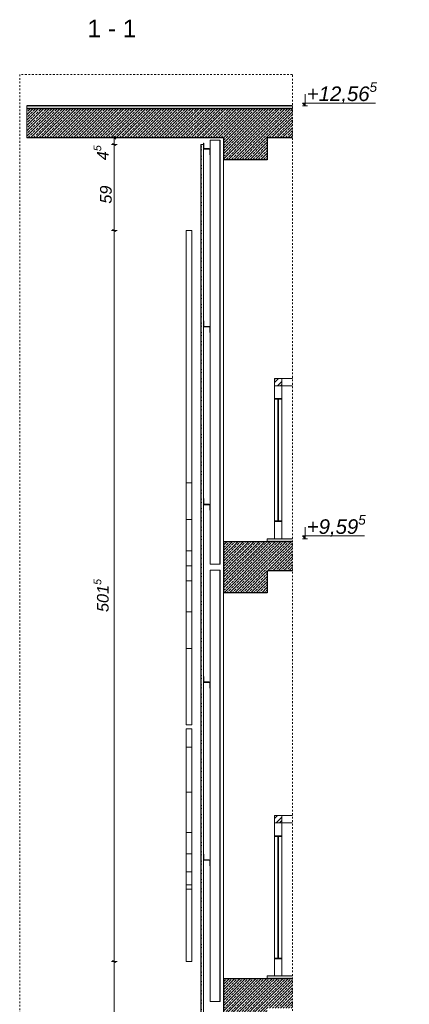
# Model space of a CAD drawing. Header units: centimetres. Extents: x -4039 to -1655, y -610 to 1317.
# Tile 17 of 18: x -2564 to -2296, y 640 to 1316. Entities that reach past the tile are written whole.
import ezdxf

# ---------------------------------------------------------------- set-up
doc = ezdxf.new("R2010")
doc.units = ezdxf.units.CM
doc.header["$LTSCALE"] = 0.1
doc.header["$MEASUREMENT"] = 0
doc.linetypes.add('Przerywana', pattern=[24, 12, -12])
doc.linetypes.add('Wipeout_Contour', pattern=[1000, 0, -1000])
for name, color, linetype in [('2_barierki.K_IR', 7, 'Continuous'), ('2_belki.K_IR', 7, 'Continuous'), ('2_kładka_IFC.K_IR', 7, 'Continuous'), ('2_schody.K_IR', 7, 'Continuous'), ('2_stropy.ISTN', 7, 'Continuous'), ('2_słupy.K_IR', 7, 'Continuous'), ('2_ściana dekoracyjna.K_IR', 7, 'Continuous'), ('2_ściany.K_IR', 7, 'Continuous'), ('3_lądowisko.K_IR', 7, 'Continuous'), ('3_opisy.K_IR', 7, 'Continuous'), ('5_wymiary.K_IR', 7, 'Continuous')]:
    doc.layers.add(name, color=color, linetype=linetype)
doc.styles.add('GENERATED_STYLE_1', font='txt')
doc.styles.add('GENERATED_STYLE_2', font='txt')
doc.dimstyles.new('GENERATED_STYLE__2', dxfattribs={"dimtxt": 8, "dimasz": 1.835749, "dimexe": 0.18, "dimexo": 2, "dimgap": 0.09, "dimtad": 1, "dimdec": 0, "dimzin": 0, "dimdsep": 46, "dimtxsty": 'GENERATED_STYLE_1', "dimblk": 'ARROWHEAD_2', "dimblk1": 'ARROWHEAD_2', "dimblk2": 'ARROWHEAD_2', "dimcen": 0.09, "dimclrd": 7, "dimclre": 7, "dimclrt": 7, "dimadec": 1, "dimazin": 0, "dimtfac": 1, "dimtdec": 4, "dimtmove": 0, "dimatfit": 3, "dimfxl": 1, "dimtolj": 1, "dimtzin": 0, "dimarcsym": 0})
pattern_1 = [(45, (0, 0), (-1.8384776, 1.8384776), []), (45, (-0.9192, 0.9192), (-1.8384776, 1.8384776), [1.95, -0.65])]
pattern_2 = [(45, (0, 0), (-3.1819805, 3.1819805), []), (45, (-1.0607, 1.0607), (-3.1819805, 3.1819805), [])]

# ---------------------------------------------------------------- blocks, each defined once
blk = doc.blocks.new('Wymiary_2_1', base_point=(-2367.83, 959.5))
at = {"layer": '5_wymiary.K_IR', "linetype": 'Continuous', "lineweight": 0}
for points in [[(-2367.83, 1256.5), (-2367.83, 1258.5), (-2369.83, 1258.5)], [(-2367.83, 959.5), (-2367.83, 961.5), (-2369.83, 961.5)]]:
    blk.add_hatch(color=1, dxfattribs=at).paths.add_polyline_path(points)
at = {"layer": '5_wymiary.K_IR', "color": 1, "linetype": 'Continuous', "lineweight": 0}
for p, q in [((-2367.83, 1256.5), (-2367.83, 1264.5)), ((-2367.83, 1256.5), (-2369.83, 1258.5)), ((-2369.83, 1258.5), (-2367.83, 1258.5)), ((-2367.83, 1258.5), (-2319.58, 1258.5)), ((-2367.83, 1256.5), (-2369.83, 1256.5)), ((-2367.83, 1256.5), (-2366.33, 1256.5)), ((-2367.83, 959.5), (-2367.83, 967.5)), ((-2367.83, 959.5), (-2369.83, 961.5)), ((-2369.83, 961.5), (-2367.83, 961.5)), ((-2367.83, 959.5), (-2369.83, 959.5)), ((-2367.83, 961.5), (-2327.17, 961.5)), ((-2367.83, 959.5), (-2366.33, 959.5))]:
    blk.add_line(p, q, dxfattribs=at)
at = {"color": 254, "linetype": 'Wipeout_Contour', "lineweight": 0, "ltscale": 10649.48421}
blk.add_wipeout([(-2366.83, 1258.9), (-2319.58, 1258.9), (-2319.58, 1268.9), (-2366.83, 1268.9)], dxfattribs=at).dxf.layer = '5_wymiary.K_IR'
at = {"color": 254, "linetype": 'Wipeout_Contour', "lineweight": 0, "ltscale": 10153.539789}
blk.add_wipeout([(-2366.83, 961.9), (-2327.17, 961.9), (-2327.17, 971.9), (-2366.83, 971.9)], dxfattribs=at).dxf.layer = '5_wymiary.K_IR'
at = {"layer": '5_wymiary.K_IR', "color": 1, "lineweight": 0, "char_height": 10, "attachment_point": 7, "style": 'GENERATED_STYLE_1'}
for s, insert in [('\\A1;{\\pql;\\fArial|b0|i1|c238|p38;+12,56\\fArial|b0|i1|c238|p38;\\A1{\\H.66x;\\S5^  ;}}', (-2366.83, 1256.93)), ('\\A1;{\\pql;\\fArial|b0|i1|c238|p38;+9,59\\fArial|b0|i1|c238|p38;\\A1{\\H.66x;\\S5^  ;}}', (-2366.83, 959.93))]:
    blk.add_mtext(s, dxfattribs=dict(at, insert=insert))
blk = doc.blocks.new('*D66')
at = {"layer": '5_wymiary.K_IR', "color": 7, "linetype": 'Continuous', "lineweight": 0}
for p, q in [((-2497.05, 669.51), (-2500.86, 669.51)), ((-2500.26, 670.21), (-2497.84, 668.81)), ((-2499.05, 5), (-2499.05, 669.51)), ((-2497.05, 5), (-2500.86, 5)), ((-2500.26, 5.7), (-2497.84, 4.3)), ((-2499.05, 0), (-2499.05, 5))]:
    blk.add_line(p, q, dxfattribs=at)
at = {"color": 254, "linetype": 'Wipeout_Contour', "lineweight": 0, "ltscale": 10109.109325}
blk.add_wipeout([(-2500.65, 326.15), (-2500.65, 348.36), (-2508.65, 348.36), (-2508.65, 326.15)], dxfattribs=at).dxf.layer = '5_wymiary.K_IR'
at = {"color": 254, "linetype": 'Wipeout_Contour', "lineweight": 0, "ltscale": 10018.669567}
blk.add_wipeout([(-2499.65, 4.7), (-2499.65, 12.77), (-2509.65, 12.77), (-2509.65, 4.7)], dxfattribs=at).dxf.layer = '5_wymiary.K_IR'
at = {"layer": '5_wymiary.K_IR', "color": 7, "lineweight": 0, "char_height": 8, "attachment_point": 7, "rotation": 90, "style": 'GENERATED_STYLE_1'}
for s, insert in [('\\A1;{\\pql;\\fArial|b0|i1|c238|p38;664\\fArial|b0|i1|c238|p38;\\A1{\\H.66x;\\S5^  ;}}', (-2500.52, 326.15)), ('\\A1;{\\pql;\\fArial|b0|i1|c238|p38;5}', (-2500.65, 5.7))]:
    blk.add_mtext(s, dxfattribs=dict(at, insert=insert))
blk = doc.blocks.new('ARROWHEAD_2')
at = {"color": 0, "linetype": 'Continuous', "lineweight": 0}
for p, q in [((0, 0), (-1, 0)), ((-0.38, -0.66), (0.38, 0.66))]:
    blk.add_line(p, q, dxfattribs=at)
blk = doc.blocks.new('*D67')
at = {"layer": '5_wymiary.K_IR', "color": 7, "linetype": 'Continuous', "lineweight": 0}
for p, q in [((-2497.05, 1171.07), (-2500.86, 1171.07)), ((-2500.26, 1171.77), (-2497.84, 1170.37)), ((-2499.05, 669.51), (-2499.05, 1171.07)), ((-2497.05, 669.51), (-2500.86, 669.51)), ((-2500.26, 670.21), (-2497.84, 668.81))]:
    blk.add_line(p, q, dxfattribs=at)
at = {"color": 254, "linetype": 'Wipeout_Contour', "lineweight": 0, "ltscale": 10673.569391}
blk.add_wipeout([(-2500.65, 909.18), (-2500.65, 931.4), (-2508.65, 931.4), (-2508.65, 909.18)], dxfattribs=at).dxf.layer = '5_wymiary.K_IR'
at = {"layer": '5_wymiary.K_IR', "color": 7, "lineweight": 0, "insert": (-2500.52, 909.18), "char_height": 8, "attachment_point": 7, "rotation": 90, "style": 'GENERATED_STYLE_1'}
blk.add_mtext('\\A1;{\\pql;\\fArial|b0|i1|c238|p38;501\\fArial|b0|i1|c238|p38;\\A1{\\H.66x;\\S5^  ;}}', dxfattribs=at)
blk = doc.blocks.new('*D68')
at = {"layer": '5_wymiary.K_IR', "color": 7, "linetype": 'Continuous', "lineweight": 0}
for p, q in [((-2497.05, 1230), (-2500.86, 1230)), ((-2500.26, 1230.7), (-2497.84, 1229.3)), ((-2499.05, 1171.07), (-2499.05, 1230)), ((-2497.05, 1171.07), (-2500.86, 1171.07)), ((-2500.26, 1171.77), (-2497.84, 1170.37))]:
    blk.add_line(p, q, dxfattribs=at)
at = {"color": 254, "linetype": 'Wipeout_Contour', "lineweight": 0, "ltscale": 11151.404142}
blk.add_wipeout([(-2500.65, 1219.22), (-2500.65, 1229.3), (-2508.65, 1229.3), (-2508.65, 1219.22)], dxfattribs=at).dxf.layer = '5_wymiary.K_IR'
at = {"color": 254, "linetype": 'Wipeout_Contour', "lineweight": 0, "ltscale": 11101.363277}
blk.add_wipeout([(-2500.65, 1189.43), (-2500.65, 1201.57), (-2508.65, 1201.57), (-2508.65, 1189.43)], dxfattribs=at).dxf.layer = '5_wymiary.K_IR'
at = {"layer": '5_wymiary.K_IR', "color": 7, "lineweight": 0, "char_height": 8, "attachment_point": 7, "rotation": 90, "style": 'GENERATED_STYLE_1'}
for s, insert in [('\\A1;{\\pql;\\fArial|b0|i1|c238|p38;4\\fArial|b0|i1|c238|p38;\\A1{\\H.66x;\\S5^  ;}}', (-2500.56, 1219.22)), ('\\A1;{\\pql;\\fArial|b0|i1|c238|p38;59}', (-2500.65, 1189.43))]:
    blk.add_mtext(s, dxfattribs=dict(at, insert=insert))
blk = doc.blocks.new('*D69')
at = {"layer": '5_wymiary.K_IR', "color": 7, "linetype": 'Continuous', "lineweight": 0}
for p, q in [((-2497.24, 1234.5), (-2501.05, 1234.5)), ((-2497.05, 1230), (-2500.86, 1230)), ((-2497.84, 1233.8), (-2500.26, 1235.2)), ((-2500.26, 1230.7), (-2497.84, 1229.3)), ((-2499.05, 1234.5), (-2499.05, 1235.68)), ((-2499.05, 1230), (-2499.05, 1234.5))]:
    blk.add_line(p, q, dxfattribs=at)

msp = doc.modelspace()

# ---------------------------------------------------------------- hatches: boundary and pattern name
at = {"layer": '2_schody.K_IR', "linetype": 'Continuous', "lineweight": 0, "true_color": 0x000000}
msp.add_hatch(color=18, dxfattribs=at).paths.add_polyline_path([(-2376.71, 959.5), (-2393.93, 959.5), (-2393.93, 957.5), (-2376.71, 957.5)])

# ---------------------------------------------------------------- linework, layer by layer
at = {"layer": '2_słupy.K_IR', "color": 7, "linetype": 'Continuous', "lineweight": 0}
for p, q in [((-2433.25, 1105.06), (-2433.25, 1223.06)), ((-2423.93, 957.5), (-2423.93, 1219.5)), ((-2433.25, 983.06), (-2433.25, 1101.06)), ((-2433.25, 942), (-2433.25, 979.06)), ((-2433.25, 942), (-2433.05, 942)), ((-2433.25, 861.06), (-2433.25, 938)), ((-2433.25, 938), (-2433.05, 938)), ((-2433.05, 642.05), (-2433.05, 938)), ((-2423.93, 657.5), (-2423.93, 922.5)), ((-2433.25, 739.06), (-2433.25, 857.06)), ((-2433.25, 642.05), (-2433.25, 735.06)), ((-2393.93, 657.5), (-2393.93, 659.5)), ((-2433.25, 642.05), (-2433.05, 642.05))]:
    msp.add_line(p, q, dxfattribs=at)
at = {"layer": '2_ściana dekoracyjna.K_IR', "color": 251, "linetype": 'Continuous', "lineweight": 0, "true_color": 0x5f5f5f}
msp.add_line((-2439.57, 5), (-2439.57, 1230), dxfattribs=at)
msp.add_line((-2439.57, 5), (-2439.57, 1230), dxfattribs=at)
at = {"layer": '2_ściana dekoracyjna.K_IR', "color": 7, "linetype": 'Continuous', "lineweight": 0}
for p, q in [((-2449.67, 1118.63), (-2449.67, 1171.07)), ((-2449.67, 1171.07), (-2445.85, 1171.07)), ((-2445.85, 1171.07), (-2445.85, 972.67)), ((-2449.67, 1102.16), (-2449.67, 1118.63)), ((-2449.67, 1082.26), (-2449.67, 1102.16)), ((-2449.67, 1066.24), (-2449.67, 1082.26)), ((-2449.67, 1048.03), (-2449.67, 1066.24)), ((-2449.67, 1025.12), (-2449.67, 1048.03)), ((-2449.67, 1013.79), (-2449.67, 1025.12)), ((-2449.67, 997.77), (-2449.67, 1013.79)), ((-2449.67, 972.67), (-2449.67, 997.77)), ((-2449.67, 997.77), (-2445.85, 997.77)), ((-2449.67, 972.67), (-2445.85, 972.67)), ((-2449.67, 951.32), (-2449.67, 972.67)), ((-2445.85, 972.67), (-2445.85, 951.32)), ((-2449.67, 941), (-2449.67, 951.32)), ((-2449.67, 951.32), (-2445.85, 951.32)), ((-2445.85, 951.32), (-2445.85, 941)), ((-2449.67, 930.68), (-2449.67, 941)), ((-2449.67, 941), (-2445.85, 941)), ((-2445.85, 941), (-2445.85, 930.68)), ((-2449.67, 909.33), (-2449.67, 930.68)), ((-2449.67, 930.68), (-2445.85, 930.68)), ((-2445.85, 930.68), (-2445.85, 909.33)), ((-2449.67, 884.23), (-2449.67, 909.33)), ((-2449.67, 909.33), (-2445.85, 909.33)), ((-2445.85, 909.33), (-2445.85, 884.23)), ((-2449.67, 831.79), (-2449.67, 884.23)), ((-2449.67, 884.23), (-2445.85, 884.23)), ((-2445.85, 884.23), (-2445.85, 831.79)), ((-2449.67, 831.79), (-2445.85, 831.79)), ((-2449.67, 828.99), (-2445.85, 828.99)), ((-2449.67, 816.49), (-2449.67, 828.99)), ((-2445.85, 828.99), (-2445.85, 816.49)), ((-2449.67, 785.64), (-2449.67, 816.49)), ((-2449.67, 816.49), (-2445.85, 816.49)), ((-2445.85, 816.49), (-2445.85, 785.64)), ((-2449.67, 758.03), (-2449.67, 785.64)), ((-2449.67, 785.64), (-2445.85, 785.64)), ((-2445.85, 785.64), (-2445.85, 758.03)), ((-2449.67, 743.23), (-2449.67, 758.03)), ((-2449.67, 758.03), (-2445.85, 758.03)), ((-2445.85, 758.03), (-2445.85, 743.23)), ((-2449.67, 731), (-2449.67, 743.23)), ((-2449.67, 743.23), (-2445.85, 743.23)), ((-2445.85, 743.23), (-2445.85, 731)), ((-2449.67, 719.15), (-2449.67, 731)), ((-2449.67, 731), (-2445.85, 731)), ((-2445.85, 731), (-2445.85, 719.15)), ((-2449.67, 721.95), (-2445.85, 721.95)), ((-2449.67, 669.51), (-2449.67, 719.15)), ((-2449.67, 719.15), (-2445.85, 719.15)), ((-2445.85, 719.15), (-2445.85, 669.51)), ((-2449.67, 669.51), (-2445.85, 669.51))]:
    msp.add_line(p, q, dxfattribs=at)

# ---------------------------------------------------------------- block references
at = {"layer": '5_wymiary.K_IR', "color": 1, "linetype": 'Continuous', "lineweight": 0}
msp.add_blockref('Wymiary_2_1', (-2367.83, 959.5), dxfattribs=at)

# ---------------------------------------------------------------- texts
at = {"layer": '3_opisy.K_IR', "color": 7, "linetype": 'Continuous', "lineweight": 0, "insert": (-2517.4, 1303.68), "char_height": 12, "attachment_point": 7, "style": 'GENERATED_STYLE_2'}
msp.add_mtext('\\A1;{\\pql;\\fArial|b0|i0|c238|p38;1\\fArial|b0|i0|c238|p38; - \\fArial|b0|i0|c238|p38;1}', dxfattribs=at)

# ---------------------------------------------------------------- wipeouts: each hides what was drawn before it
at = {"color": 254, "linetype": 'Wipeout_Contour', "lineweight": 0, "ltscale": 10456.417074}
msp.add_wipeout([(-2383.93, 1069.5), (-2388.93, 1069.5), (-2388.93, 1064.5), (-2383.93, 1064.5)], dxfattribs=at).dxf.layer = '2_barierki.K_IR'
at = {"color": 254, "linetype": 'Wipeout_Contour', "lineweight": 0, "ltscale": 10437.721097}
msp.add_wipeout([(-2383.93, 1055.75), (-2388.93, 1055.75), (-2388.93, 1055.25), (-2383.93, 1055.25)], dxfattribs=at).dxf.layer = '2_barierki.K_IR'
at = {"color": 254, "linetype": 'Wipeout_Contour', "lineweight": 0, "ltscale": 10306.392708}
msp.add_wipeout([(-2383.93, 971.75), (-2388.93, 971.75), (-2388.93, 971.25), (-2383.93, 971.25)], dxfattribs=at).dxf.layer = '2_barierki.K_IR'
at = {"color": 254, "linetype": 'Wipeout_Contour', "lineweight": 0, "ltscale": 10026.637098}
msp.add_wipeout([(-2383.93, 769.5), (-2388.93, 769.5), (-2388.93, 764.5), (-2383.93, 764.5)], dxfattribs=at).dxf.layer = '2_barierki.K_IR'
at = {"color": 254, "linetype": 'Wipeout_Contour', "lineweight": 0, "ltscale": 10012.65254}
msp.add_wipeout([(-2383.93, 755.75), (-2388.93, 755.75), (-2388.93, 755.25), (-2383.93, 755.25)], dxfattribs=at).dxf.layer = '2_barierki.K_IR'
at = {"color": 254, "linetype": 'Wipeout_Contour', "lineweight": 0, "ltscale": 9916.416688}
msp.add_wipeout([(-2383.93, 671.75), (-2388.93, 671.75), (-2388.93, 671.25), (-2383.93, 671.25)], dxfattribs=at).dxf.layer = '2_barierki.K_IR'

# ---------------------------------------------------------------- next in the draw order: hatches: boundary and pattern name
at = {"layer": '2_barierki.K_IR', "linetype": 'Continuous', "lineweight": 0}
h = msp.add_hatch(dxfattribs=at)
h.set_pattern_fill('Stal_0001', style=0, pattern_type=2)
h.set_pattern_definition(pattern_2)
h.paths.add_polyline_path([(-2383.93, 1069.5), (-2388.93, 1069.5), (-2388.93, 1064.5), (-2383.93, 1064.5)])
h = msp.add_hatch(dxfattribs=at)
h.set_pattern_fill('Stal_0001', style=0, pattern_type=2)
h.set_pattern_definition(pattern_2)
h.paths.add_polyline_path([(-2383.93, 1055.75), (-2388.93, 1055.75), (-2388.93, 1055.25), (-2383.93, 1055.25)])
h = msp.add_hatch(dxfattribs=at)
h.set_pattern_fill('Stal_0001', style=0, pattern_type=2)
h.set_pattern_definition(pattern_2)
h.paths.add_polyline_path([(-2383.93, 971.75), (-2388.93, 971.75), (-2388.93, 971.25), (-2383.93, 971.25)])
h = msp.add_hatch(dxfattribs=at)
h.set_pattern_fill('Stal_0001', style=0, pattern_type=2)
h.set_pattern_definition(pattern_2)
h.paths.add_polyline_path([(-2383.93, 769.5), (-2388.93, 769.5), (-2388.93, 764.5), (-2383.93, 764.5)])
h = msp.add_hatch(dxfattribs=at)
h.set_pattern_fill('Stal_0001', style=0, pattern_type=2)
h.set_pattern_definition(pattern_2)
h.paths.add_polyline_path([(-2383.93, 755.75), (-2388.93, 755.75), (-2388.93, 755.25), (-2383.93, 755.25)])
h = msp.add_hatch(dxfattribs=at)
h.set_pattern_fill('Stal_0001', style=0, pattern_type=2)
h.set_pattern_definition(pattern_2)
h.paths.add_polyline_path([(-2383.93, 671.75), (-2388.93, 671.75), (-2388.93, 671.25), (-2383.93, 671.25)])

# ---------------------------------------------------------------- next in the draw order: linework, layer by layer
at = {"layer": '2_barierki.K_IR', "color": 7, "linetype": 'Continuous', "lineweight": 0}
for p, q in [((-2388.93, 1069.5), (-2388.93, 1064.5)), ((-2383.93, 1069.5), (-2388.93, 1069.5)), ((-2383.93, 1069.5), (-2383.93, 1064.5)), ((-2383.93, 1064.5), (-2388.93, 1064.5)), ((-2388.93, 1055.75), (-2388.93, 1064.5)), ((-2383.93, 1055.75), (-2383.93, 1064.5)), ((-2388.93, 1055.75), (-2388.93, 1055.25)), ((-2383.93, 1055.75), (-2388.93, 1055.75)), ((-2383.93, 1055.25), (-2388.93, 1055.25)), ((-2388.93, 971.75), (-2388.93, 1055.25)), ((-2383.93, 1055.75), (-2383.93, 1055.25)), ((-2383.93, 971.75), (-2383.93, 1055.25)), ((-2388.93, 971.75), (-2388.93, 971.25)), ((-2383.93, 971.75), (-2388.93, 971.75)), ((-2383.93, 971.25), (-2388.93, 971.25)), ((-2383.93, 971.75), (-2383.93, 971.25)), ((-2388.93, 769.5), (-2388.93, 764.5)), ((-2383.93, 769.5), (-2388.93, 769.5)), ((-2383.93, 764.5), (-2388.93, 764.5)), ((-2388.93, 755.75), (-2388.93, 764.5)), ((-2383.93, 769.5), (-2383.93, 764.5)), ((-2383.93, 755.75), (-2383.93, 764.5)), ((-2388.93, 755.75), (-2388.93, 755.25)), ((-2383.93, 755.75), (-2388.93, 755.75)), ((-2383.93, 755.25), (-2388.93, 755.25)), ((-2388.93, 671.75), (-2388.93, 755.25)), ((-2386.68, 671.75), (-2386.68, 755.25)), ((-2386.18, 671.75), (-2386.18, 755.25)), ((-2383.93, 755.75), (-2383.93, 755.25)), ((-2383.93, 671.75), (-2383.93, 755.25)), ((-2388.93, 671.75), (-2388.93, 671.25)), ((-2383.93, 671.75), (-2388.93, 671.75)), ((-2383.93, 671.25), (-2388.93, 671.25)), ((-2383.93, 671.75), (-2383.93, 671.25))]:
    msp.add_line(p, q, dxfattribs=at)
at = {"layer": '2_barierki.K_IR', "color": 7, "linetype": 'Continuous', "lineweight": 15}
for p, q in [((-2376.71, 1069.5), (-2383.93, 1069.5)), ((-2376.71, 1064.5), (-2383.93, 1064.5)), ((-2376.71, 769.5), (-2383.93, 769.5)), ((-2376.71, 764.5), (-2383.93, 764.5))]:
    msp.add_line(p, q, dxfattribs=at)

# ---------------------------------------------------------------- next in the draw order: wipeouts: each hides what was drawn before it
at = {"color": 254, "linetype": 'Wipeout_Contour', "lineweight": 0, "ltscale": 10832.108592}
msp.add_wipeout([(-2393.93, 1219.5), (-2393.93, 1254.5), (-2423.93, 1254.5), (-2423.93, 1219.5)], dxfattribs=at).dxf.layer = '2_belki.K_IR'
at = {"color": 254, "linetype": 'Wipeout_Contour', "lineweight": 0, "ltscale": 9970.234516}
msp.add_wipeout([(-2393.93, 622.5), (-2393.93, 657.5), (-2423.93, 657.5), (-2423.93, 622.5)], dxfattribs=at).dxf.layer = '2_belki.K_IR'
at = {"color": 254, "linetype": 'Wipeout_Contour', "lineweight": 0, "ltscale": 10266.542585}
msp.add_wipeout([(-2376.71, 957.5), (-2393.93, 957.5), (-2393.93, 937.5), (-2376.71, 937.5)], dxfattribs=at).dxf.layer = '2_schody.K_IR'
at = {"color": 254, "linetype": 'Wipeout_Contour', "lineweight": 0, "ltscale": 10342.582296}
msp.add_wipeout([(-2439.37, 5), (-2439.3, 5), (-2439.3, 1230), (-2439.37, 1230)], dxfattribs=at).dxf.layer = '2_ściana dekoracyjna.K_IR'

# ---------------------------------------------------------------- next in the draw order: hatches: boundary and pattern name
at = {"layer": '2_belki.K_IR', "linetype": 'Continuous', "lineweight": 0}
h = msp.add_hatch(dxfattribs=at)
h.set_pattern_fill('Beton_zbrojony_0001', style=0, pattern_type=2)
h.set_pattern_definition(pattern_1)
h.paths.add_polyline_path([(-2393.93, 1219.5), (-2393.93, 1254.5), (-2423.93, 1254.5), (-2423.93, 1219.5)])
h = msp.add_hatch(dxfattribs=at)
h.set_pattern_fill('Beton_zbrojony_0001', style=0, pattern_type=2)
h.set_pattern_definition(pattern_1)
h.paths.add_polyline_path([(-2393.93, 622.5), (-2393.93, 657.5), (-2423.93, 657.5), (-2423.93, 622.5)])
at = {"layer": '2_schody.K_IR', "linetype": 'Continuous', "lineweight": 0, "true_color": 0x000000}
msp.add_hatch(color=18, dxfattribs=at).paths.add_polyline_path([(-2558.94, 1256.5), (-2558.94, 1254.5), (-2423.93, 1254.5), (-2393.93, 1254.5), (-2376.71, 1254.5), (-2376.71, 1256.5)])
at = {"layer": '2_schody.K_IR', "linetype": 'Continuous', "lineweight": 0}
h = msp.add_hatch(dxfattribs=at)
h.set_pattern_fill('Beton_zbrojony_0001', style=0, pattern_type=2)
h.set_pattern_definition(pattern_1)
h.paths.add_polyline_path([(-2376.71, 957.5), (-2393.93, 957.5), (-2393.93, 937.5), (-2376.71, 937.5)])
at = {"layer": '2_stropy.ISTN', "linetype": 'Continuous', "lineweight": 0, "true_color": 0x000000}
msp.add_hatch(color=18, dxfattribs=at).paths.add_polyline_path([(-2376.71, 659.5), (-2393.93, 659.5), (-2393.93, 657.5), (-2376.71, 657.5)])
at = {"layer": '2_ściana dekoracyjna.K_IR', "linetype": 'Continuous', "lineweight": 0}
h = msp.add_hatch(dxfattribs=at)
h.set_pattern_fill('Stal_0001', style=0, pattern_type=2)
h.set_pattern_definition(pattern_2)
h.paths.add_polyline_path([(-2439.37, 5), (-2439.3, 5), (-2439.3, 1230), (-2439.37, 1230)])

# ---------------------------------------------------------------- next in the draw order: linework, layer by layer
at = {"layer": '2_barierki.K_IR', "color": 7, "linetype": 'Continuous', "lineweight": 0}
for p, q in [((-2388.93, 959.5), (-2388.93, 971.25)), ((-2383.93, 959.5), (-2383.93, 971.25))]:
    msp.add_line(p, q, dxfattribs=at)
at = {"layer": '2_belki.K_IR', "color": 7, "linetype": 'Continuous', "lineweight": 30}
for p, q in [((-2423.93, 1234.5), (-2423.93, 1219.5)), ((-2393.93, 1234.5), (-2393.93, 1219.5)), ((-2393.93, 1219.5), (-2423.93, 1219.5)), ((-2423.93, 657.5), (-2423.93, 622.5)), ((-2393.93, 657.5), (-2423.93, 657.5))]:
    msp.add_line(p, q, dxfattribs=at)
at = {"layer": '2_kładka_IFC.K_IR', "color": 7, "linetype": 'Continuous', "lineweight": 15}
msp.add_line((-2399.93, 1256.53), (-2398.43, 1256.53), dxfattribs=at)
at = {"layer": '2_schody.K_IR', "color": 7, "linetype": 'Continuous', "lineweight": 0}
msp.add_line((-2393.93, 959.5), (-2393.93, 957.5), dxfattribs=at)
at = {"layer": '2_schody.K_IR', "color": 7, "linetype": 'Continuous', "lineweight": 15}
msp.add_line((-2376.71, 959.5), (-2393.93, 959.5), dxfattribs=at)
at = {"layer": '2_schody.K_IR', "color": 7, "linetype": 'Continuous', "lineweight": 30}
for p, q in [((-2376.71, 957.5), (-2393.93, 957.5)), ((-2376.71, 937.5), (-2393.93, 937.5))]:
    msp.add_line(p, q, dxfattribs=at)
at = {"layer": '2_słupy.K_IR', "color": 7, "linetype": 'Continuous', "lineweight": 0}
for p, q in [((-2433.05, 642.05), (-2426.45, 642.05)), ((-2426.45, 642.05), (-2426.25, 642.05))]:
    msp.add_line(p, q, dxfattribs=at)
at = {"layer": '2_ściana dekoracyjna.K_IR', "color": 251, "linetype": 'Continuous', "lineweight": 0, "true_color": 0x5f5f5f}
for p, q in [((-2439.56, 5), (-2439.56, 1230)), ((-2439.45, 1230), (-2439.56, 1230)), ((-2439.56, 5), (-2439.56, 1230)), ((-2439.37, 1230), (-2439.45, 1230)), ((-2439.1, 1230), (-2439.3, 1230)), ((-2438.63, 1230), (-2439.1, 1230)), ((-2438.22, 1230), (-2438.63, 1230)), ((-2437.93, 1230), (-2438.22, 1230)), ((-2437.78, 1230), (-2437.93, 1230)), ((-2437.78, 11.06), (-2437.78, 1230))]:
    msp.add_line(p, q, dxfattribs=at)
at = {"layer": '2_ściana dekoracyjna.K_IR', "color": 7, "linetype": 'Continuous', "lineweight": 0}
for p, q in [((-2439.37, 1230), (-2439.37, 5)), ((-2439.3, 1230), (-2439.37, 1230)), ((-2439.3, 1230), (-2439.3, 5))]:
    msp.add_line(p, q, dxfattribs=at)

# ---------------------------------------------------------------- next in the draw order: dimensions: what is measured, and where the dimension line sits
at = {"layer": '5_wymiary.K_IR', "color": 7, "linetype": 'Continuous', "lineweight": 0}
dim = msp.add_linear_dim(base=(-2499.05, 669.51), p1=(-2437.78, 5), p2=(-2445.85, 669.51), angle=90, dimstyle='GENERATED_STYLE__2', dxfattribs=at)
dim.commit()
dim.dimension.update_dxf_attribs({"geometry": '*D66', "text_midpoint": (-2504.65, 346.1), "dimtype": 160, "text_rotation": 90})

# ---------------------------------------------------------------- next in the draw order: wipeouts: each hides what was drawn before it
at = {"color": 254, "linetype": 'Wipeout_Contour', "lineweight": 0, "ltscale": 10372.067092}
msp.add_wipeout([(-2386.68, 971.5), (-2386.18, 971.5), (-2386.18, 1055.5), (-2386.68, 1055.5)], dxfattribs=at).dxf.layer = '2_barierki.K_IR'
at = {"color": 254, "linetype": 'Wipeout_Contour', "lineweight": 0, "ltscale": 10343.574661}
msp.add_wipeout([(-2393.93, 922.5), (-2393.93, 957.5), (-2423.93, 957.5), (-2423.93, 922.5)], dxfattribs=at).dxf.layer = '2_belki.K_IR'
at = {"color": 254, "linetype": 'Wipeout_Contour', "lineweight": 0, "ltscale": 18090.235545}
msp.add_wipeout([(-2437.55, 865.06), (-2437.75, 865.06), (-2437.75, 861.06), (-2437.25, 861.06), (-2433.75, 861.06), (-2433.75, 861.26), (-2437.55, 861.26)], dxfattribs=at).dxf.layer = '2_belki.K_IR'
at = {"color": 254, "linetype": 'Wipeout_Contour', "lineweight": 0, "ltscale": 17823.556916}
msp.add_wipeout([(-2437.55, 743.06), (-2437.75, 743.06), (-2437.75, 739.06), (-2437.25, 739.06), (-2433.75, 739.06), (-2433.75, 739.26), (-2437.55, 739.26)], dxfattribs=at).dxf.layer = '2_belki.K_IR'
at = {"color": 254, "linetype": 'Wipeout_Contour', "lineweight": 0, "ltscale": 11140.586046}
msp.add_wipeout([(-2558.94, 1234.5), (-2423.93, 1234.5), (-2423.93, 1254.5), (-2558.94, 1254.5)], dxfattribs=at).dxf.layer = '2_schody.K_IR'
at = {"color": 254, "linetype": 'Wipeout_Contour', "lineweight": 0, "ltscale": 10761.889627}
msp.add_wipeout([(-2393.93, 1254.5), (-2393.93, 1234.5), (-2376.71, 1234.5), (-2376.71, 1254.5)], dxfattribs=at).dxf.layer = '2_schody.K_IR'
at = {"color": 254, "linetype": 'Wipeout_Contour', "lineweight": 0, "ltscale": 9886.652512}
msp.add_wipeout([(-2376.71, 657.5), (-2393.93, 657.5), (-2393.93, 637.5), (-2376.71, 637.5)], dxfattribs=at).dxf.layer = '2_stropy.ISTN'

# ---------------------------------------------------------------- next in the draw order: hatches: boundary and pattern name
at = {"layer": '2_barierki.K_IR', "linetype": 'Continuous', "lineweight": 0}
h = msp.add_hatch(dxfattribs=at)
h.set_pattern_fill('Aluminium_0001', style=0, pattern_type=2)
h.set_pattern_definition([(45, (0, 0), (-3.535534, 3.535534), []), (45, (-0.707, 0.707), (-3.535534, 3.535534), []), (45, (-1.414, 1.414), (-3.535534, 3.535534), [])])
h.paths.add_polyline_path([(-2386.68, 971.5), (-2386.18, 971.5), (-2386.18, 1055.5), (-2386.68, 1055.5)])
at = {"layer": '2_belki.K_IR', "linetype": 'Continuous', "lineweight": 0}
h = msp.add_hatch(dxfattribs=at)
h.set_pattern_fill('Beton_zbrojony_0001', style=0, pattern_type=2)
h.set_pattern_definition(pattern_1)
h.paths.add_polyline_path([(-2393.93, 922.5), (-2393.93, 957.5), (-2423.93, 957.5), (-2423.93, 922.5)])
h = msp.add_hatch(dxfattribs=at)
h.set_pattern_fill('Stal_0001', style=0, pattern_type=2)
h.set_pattern_definition(pattern_2)
h.paths.add_polyline_path([(-2437.55, 865.06), (-2437.75, 865.06), (-2437.75, 861.06), (-2437.25, 861.06), (-2433.75, 861.06), (-2433.75, 861.26), (-2437.55, 861.26)])
h = msp.add_hatch(dxfattribs=at)
h.set_pattern_fill('Stal_0001', style=0, pattern_type=2)
h.set_pattern_definition(pattern_2)
h.paths.add_polyline_path([(-2437.55, 743.06), (-2437.75, 743.06), (-2437.75, 739.06), (-2437.25, 739.06), (-2433.75, 739.06), (-2433.75, 739.26), (-2437.55, 739.26)])
at = {"layer": '2_schody.K_IR', "linetype": 'Continuous', "lineweight": 0}
h = msp.add_hatch(dxfattribs=at)
h.set_pattern_fill('Beton_zbrojony_0001', style=0, pattern_type=2)
h.set_pattern_definition(pattern_1)
h.paths.add_polyline_path([(-2558.94, 1234.5), (-2423.93, 1234.5), (-2423.93, 1254.5), (-2558.94, 1254.5)])
h = msp.add_hatch(dxfattribs=at)
h.set_pattern_fill('Beton_zbrojony_0001', style=0, pattern_type=2)
h.set_pattern_definition(pattern_1)
h.paths.add_polyline_path([(-2393.93, 1254.5), (-2393.93, 1234.5), (-2376.71, 1234.5), (-2376.71, 1254.5)])
at = {"layer": '2_stropy.ISTN', "linetype": 'Continuous', "lineweight": 0}
h = msp.add_hatch(dxfattribs=at)
h.set_pattern_fill('Beton_zbrojony_0001', style=0, pattern_type=2)
h.set_pattern_definition(pattern_1)
h.paths.add_polyline_path([(-2376.71, 657.5), (-2393.93, 657.5), (-2393.93, 637.5), (-2376.71, 637.5)])

# ---------------------------------------------------------------- next in the draw order: linework, layer by layer
at = {"layer": '2_barierki.K_IR', "color": 7, "linetype": 'Continuous', "lineweight": 0}
for p, q in [((-2386.68, 1055.5), (-2386.68, 971.5)), ((-2386.18, 1055.5), (-2386.68, 1055.5)), ((-2386.18, 1055.5), (-2386.18, 971.5)), ((-2386.18, 971.5), (-2386.68, 971.5)), ((-2388.93, 659.5), (-2388.93, 671.25)), ((-2383.93, 659.5), (-2383.93, 671.25))]:
    msp.add_line(p, q, dxfattribs=at)
at = {"layer": '2_belki.K_IR', "color": 7, "linetype": 'Continuous', "lineweight": 30}
for p, q in [((-2423.93, 957.5), (-2423.93, 922.5)), ((-2393.93, 957.5), (-2423.93, 957.5)), ((-2393.93, 937.5), (-2393.93, 922.5)), ((-2393.93, 922.5), (-2423.93, 922.5))]:
    msp.add_line(p, q, dxfattribs=at)
at = {"layer": '2_belki.K_IR', "color": 7, "linetype": 'Continuous', "lineweight": 15}
for p, q in [((-2437.55, 865.06), (-2437.75, 865.06)), ((-2437.55, 743.06), (-2437.75, 743.06))]:
    msp.add_line(p, q, dxfattribs=at)
at = {"layer": '2_schody.K_IR', "color": 7, "linetype": 'Continuous', "lineweight": 15}
msp.add_line((-2376.71, 1256.5), (-2558.94, 1256.5), dxfattribs=at)
at = {"layer": '2_schody.K_IR', "color": 7, "linetype": 'Continuous', "lineweight": 30}
for p, q in [((-2423.93, 1234.5), (-2558.94, 1234.5)), ((-2376.71, 1234.5), (-2393.93, 1234.5))]:
    msp.add_line(p, q, dxfattribs=at)
at = {"layer": '2_schody.K_IR', "color": 7, "linetype": 'Continuous', "lineweight": 0, "flags": 128}
msp.add_lwpolyline([(-2558.94, 1256.5), (-2558.94, 1254.5), (-2558.94, 1234.5)], dxfattribs=at)
at = {"layer": '2_schody.K_IR', "color": 7, "linetype": 'Continuous', "lineweight": 30, "flags": 128}
msp.add_lwpolyline([(-2376.71, 1254.5), (-2393.93, 1254.5), (-2423.93, 1254.5), (-2558.94, 1254.5)], dxfattribs=at)
at = {"layer": '2_stropy.ISTN', "color": 7, "linetype": 'Continuous', "lineweight": 0}
msp.add_line((-2393.93, 659.5), (-2393.93, 657.5), dxfattribs=at)
at = {"layer": '2_stropy.ISTN', "color": 7, "linetype": 'Continuous', "lineweight": 15}
msp.add_line((-2376.71, 659.5), (-2393.93, 659.5), dxfattribs=at)
at = {"layer": '2_stropy.ISTN', "color": 7, "linetype": 'Continuous', "lineweight": 30}
msp.add_line((-2376.71, 657.5), (-2393.93, 657.5), dxfattribs=at)
at = {"layer": '2_słupy.K_IR', "color": 7, "linetype": 'Continuous', "lineweight": 0}
for p, q in [((-2433.25, 1227.06), (-2433.25, 1233)), ((-2433.25, 1233), (-2433.05, 1233)), ((-2433.05, 1233), (-2426.45, 1233)), ((-2433.05, 942), (-2433.05, 1233)), ((-2426.45, 1233), (-2426.25, 1233)), ((-2426.45, 942), (-2426.45, 1233)), ((-2426.25, 942), (-2426.25, 1233)), ((-2433.05, 942), (-2426.45, 942)), ((-2426.45, 942), (-2426.25, 942)), ((-2433.05, 938), (-2426.45, 938)), ((-2426.45, 938), (-2426.25, 938)), ((-2426.45, 642.05), (-2426.45, 938)), ((-2426.25, 642.05), (-2426.25, 938))]:
    msp.add_line(p, q, dxfattribs=at)
at = {"layer": '2_ściany.K_IR', "color": 7, "linetype": 'Continuous', "lineweight": 13}
msp.add_line((-2393.93, 937.5), (-2393.93, 922.5), dxfattribs=at)
at = {"layer": '3_lądowisko.K_IR', "color": 7, "linetype": 'Continuous', "lineweight": 30}
msp.add_line((-2376.71, 1256.48), (-2558.94, 1256.48), dxfattribs=at)

# ---------------------------------------------------------------- next in the draw order: dimensions: what is measured, and where the dimension line sits
at = {"layer": '5_wymiary.K_IR', "color": 7, "linetype": 'Continuous', "lineweight": 0}
dim = msp.add_linear_dim(base=(-2499.05, 1171.07), p1=(-2445.85, 669.51), p2=(-2449.67, 1171.07), angle=90, dimstyle='GENERATED_STYLE__2', dxfattribs=at)
dim.commit()
dim.dimension.update_dxf_attribs({"geometry": '*D67', "text_midpoint": (-2504.65, 929.13), "dimtype": 160, "text_rotation": 90})

# ---------------------------------------------------------------- next in the draw order: wipeouts: each hides what was drawn before it
at = {"color": 254, "linetype": 'Wipeout_Contour', "lineweight": 0, "ltscale": 19098.18679}
msp.add_wipeout([(-2437.55, 1231.06), (-2437.75, 1231.06), (-2437.75, 1227.06), (-2437.25, 1227.06), (-2433.75, 1227.06), (-2433.75, 1227.26), (-2437.55, 1227.26)], dxfattribs=at).dxf.layer = '2_belki.K_IR'
at = {"color": 254, "linetype": 'Wipeout_Contour', "lineweight": 0, "ltscale": 18729.319284}
msp.add_wipeout([(-2437.55, 1109.06), (-2437.75, 1109.06), (-2437.75, 1105.06), (-2437.25, 1105.06), (-2433.75, 1105.06), (-2433.75, 1105.26), (-2437.55, 1105.26)], dxfattribs=at).dxf.layer = '2_belki.K_IR'
at = {"color": 254, "linetype": 'Wipeout_Contour', "lineweight": 0, "ltscale": 18392.734851}
msp.add_wipeout([(-2437.55, 987.06), (-2437.75, 987.06), (-2437.75, 983.06), (-2437.25, 983.06), (-2433.75, 983.06), (-2433.75, 983.26), (-2437.55, 983.26)], dxfattribs=at).dxf.layer = '2_belki.K_IR'
at = {"color": 254, "linetype": 'Wipeout_Contour', "lineweight": 0, "ltscale": 18075.056647}
msp.add_wipeout([(-2433.75, 861.06), (-2437.25, 861.06), (-2437.25, 860.86), (-2433.45, 860.86), (-2433.45, 857.06), (-2433.25, 857.06), (-2433.25, 861.06)], dxfattribs=at).dxf.layer = '2_belki.K_IR'
at = {"color": 254, "linetype": 'Wipeout_Contour', "lineweight": 0, "ltscale": 17808.822079}
msp.add_wipeout([(-2433.75, 739.06), (-2437.25, 739.06), (-2437.25, 738.86), (-2433.45, 738.86), (-2433.45, 735.06), (-2433.25, 735.06), (-2433.25, 739.06)], dxfattribs=at).dxf.layer = '2_belki.K_IR'

# ---------------------------------------------------------------- next in the draw order: hatches: boundary and pattern name
at = {"layer": '2_belki.K_IR', "linetype": 'Continuous', "lineweight": 0}
h = msp.add_hatch(dxfattribs=at)
h.set_pattern_fill('Stal_0001', style=0, pattern_type=2)
h.set_pattern_definition(pattern_2)
h.paths.add_polyline_path([(-2437.55, 1231.06), (-2437.75, 1231.06), (-2437.75, 1227.06), (-2437.25, 1227.06), (-2433.75, 1227.06), (-2433.75, 1227.26), (-2437.55, 1227.26)])
h = msp.add_hatch(dxfattribs=at)
h.set_pattern_fill('Stal_0001', style=0, pattern_type=2)
h.set_pattern_definition(pattern_2)
h.paths.add_polyline_path([(-2437.55, 1109.06), (-2437.75, 1109.06), (-2437.75, 1105.06), (-2437.25, 1105.06), (-2433.75, 1105.06), (-2433.75, 1105.26), (-2437.55, 1105.26)])
h = msp.add_hatch(dxfattribs=at)
h.set_pattern_fill('Stal_0001', style=0, pattern_type=2)
h.set_pattern_definition(pattern_2)
h.paths.add_polyline_path([(-2437.55, 987.06), (-2437.75, 987.06), (-2437.75, 983.06), (-2437.25, 983.06), (-2433.75, 983.06), (-2433.75, 983.26), (-2437.55, 983.26)])
h = msp.add_hatch(dxfattribs=at)
h.set_pattern_fill('Stal_0001', style=0, pattern_type=2)
h.set_pattern_definition(pattern_2)
h.paths.add_polyline_path([(-2433.75, 861.06), (-2437.25, 861.06), (-2437.25, 860.86), (-2433.45, 860.86), (-2433.45, 857.06), (-2433.25, 857.06), (-2433.25, 861.06)])
h = msp.add_hatch(dxfattribs=at)
h.set_pattern_fill('Stal_0001', style=0, pattern_type=2)
h.set_pattern_definition(pattern_2)
h.paths.add_polyline_path([(-2433.75, 739.06), (-2437.25, 739.06), (-2437.25, 738.86), (-2433.45, 738.86), (-2433.45, 735.06), (-2433.25, 735.06), (-2433.25, 739.06)])

# ---------------------------------------------------------------- next in the draw order: linework, layer by layer
at = {"layer": '2_belki.K_IR', "color": 7, "linetype": 'Continuous', "lineweight": 15}
for p, q in [((-2437.55, 1231.06), (-2437.75, 1231.06)), ((-2437.55, 1109.06), (-2437.75, 1109.06)), ((-2437.55, 987.06), (-2437.75, 987.06)), ((-2437.75, 865.06), (-2437.75, 861.06)), ((-2437.55, 865.06), (-2437.55, 861.26)), ((-2437.25, 861.06), (-2437.75, 861.06)), ((-2433.75, 861.26), (-2437.55, 861.26)), ((-2437.25, 861.06), (-2437.25, 860.86)), ((-2433.75, 861.06), (-2437.25, 861.06)), ((-2433.45, 860.86), (-2437.25, 860.86)), ((-2433.75, 861.26), (-2433.75, 861.06)), ((-2433.25, 861.06), (-2433.75, 861.06)), ((-2433.45, 860.86), (-2433.45, 857.06)), ((-2433.25, 861.06), (-2433.25, 857.06)), ((-2433.25, 857.06), (-2433.45, 857.06)), ((-2437.75, 743.06), (-2437.75, 739.06)), ((-2437.25, 739.06), (-2437.75, 739.06)), ((-2437.55, 743.06), (-2437.55, 739.26)), ((-2433.75, 739.26), (-2437.55, 739.26)), ((-2437.25, 739.06), (-2437.25, 738.86)), ((-2433.75, 739.06), (-2437.25, 739.06)), ((-2433.45, 738.86), (-2437.25, 738.86)), ((-2433.75, 739.26), (-2433.75, 739.06)), ((-2433.25, 739.06), (-2433.75, 739.06)), ((-2433.45, 738.86), (-2433.45, 735.06)), ((-2433.25, 739.06), (-2433.25, 735.06)), ((-2433.25, 735.06), (-2433.45, 735.06))]:
    msp.add_line(p, q, dxfattribs=at)

# ---------------------------------------------------------------- next in the draw order: wipeouts: each hides what was drawn before it
at = {"color": 254, "linetype": 'Wipeout_Contour', "lineweight": 0, "ltscale": 19081.930022}
msp.add_wipeout([(-2433.75, 1227.06), (-2437.25, 1227.06), (-2437.25, 1226.86), (-2433.45, 1226.86), (-2433.45, 1223.06), (-2433.25, 1223.06), (-2433.25, 1227.06)], dxfattribs=at).dxf.layer = '2_belki.K_IR'
at = {"color": 254, "linetype": 'Wipeout_Contour', "lineweight": 0, "ltscale": 18713.380975}
msp.add_wipeout([(-2433.75, 1105.06), (-2437.25, 1105.06), (-2437.25, 1104.86), (-2433.45, 1104.86), (-2433.45, 1101.06), (-2433.25, 1101.06), (-2433.25, 1105.06)], dxfattribs=at).dxf.layer = '2_belki.K_IR'
at = {"color": 254, "linetype": 'Wipeout_Contour', "lineweight": 0, "ltscale": 18377.155221}
msp.add_wipeout([(-2433.75, 983.06), (-2437.25, 983.06), (-2437.25, 982.86), (-2433.45, 982.86), (-2433.45, 979.06), (-2433.25, 979.06), (-2433.25, 983.06)], dxfattribs=at).dxf.layer = '2_belki.K_IR'

# ---------------------------------------------------------------- next in the draw order: hatches: boundary and pattern name
at = {"layer": '2_belki.K_IR', "linetype": 'Continuous', "lineweight": 0}
h = msp.add_hatch(dxfattribs=at)
h.set_pattern_fill('Stal_0001', style=0, pattern_type=2)
h.set_pattern_definition(pattern_2)
h.paths.add_polyline_path([(-2433.75, 1227.06), (-2437.25, 1227.06), (-2437.25, 1226.86), (-2433.45, 1226.86), (-2433.45, 1223.06), (-2433.25, 1223.06), (-2433.25, 1227.06)])
h = msp.add_hatch(dxfattribs=at)
h.set_pattern_fill('Stal_0001', style=0, pattern_type=2)
h.set_pattern_definition(pattern_2)
h.paths.add_polyline_path([(-2433.75, 1105.06), (-2437.25, 1105.06), (-2437.25, 1104.86), (-2433.45, 1104.86), (-2433.45, 1101.06), (-2433.25, 1101.06), (-2433.25, 1105.06)])
h = msp.add_hatch(dxfattribs=at)
h.set_pattern_fill('Stal_0001', style=0, pattern_type=2)
h.set_pattern_definition(pattern_2)
h.paths.add_polyline_path([(-2433.75, 983.06), (-2437.25, 983.06), (-2437.25, 982.86), (-2433.45, 982.86), (-2433.45, 979.06), (-2433.25, 979.06), (-2433.25, 983.06)])

# ---------------------------------------------------------------- next in the draw order: linework, layer by layer
at = {"layer": '2_belki.K_IR', "color": 7, "linetype": 'Continuous', "lineweight": 15}
for p, q in [((-2437.75, 1231.06), (-2437.75, 1227.06)), ((-2437.55, 1231.06), (-2437.55, 1227.26)), ((-2437.25, 1227.06), (-2437.75, 1227.06)), ((-2433.75, 1227.26), (-2437.55, 1227.26)), ((-2437.25, 1227.06), (-2437.25, 1226.86)), ((-2433.75, 1227.06), (-2437.25, 1227.06)), ((-2433.45, 1226.86), (-2437.25, 1226.86)), ((-2433.75, 1227.26), (-2433.75, 1227.06)), ((-2433.25, 1227.06), (-2433.75, 1227.06)), ((-2433.45, 1226.86), (-2433.45, 1223.06)), ((-2433.25, 1223.06), (-2433.45, 1223.06)), ((-2433.25, 1227.06), (-2433.25, 1223.06)), ((-2437.75, 1109.06), (-2437.75, 1105.06)), ((-2437.55, 1109.06), (-2437.55, 1105.26)), ((-2437.25, 1105.06), (-2437.75, 1105.06)), ((-2433.75, 1105.26), (-2437.55, 1105.26)), ((-2437.25, 1105.06), (-2437.25, 1104.86)), ((-2433.75, 1105.06), (-2437.25, 1105.06)), ((-2433.45, 1104.86), (-2437.25, 1104.86)), ((-2433.75, 1105.26), (-2433.75, 1105.06)), ((-2433.25, 1105.06), (-2433.75, 1105.06)), ((-2433.45, 1104.86), (-2433.45, 1101.06)), ((-2433.25, 1105.06), (-2433.25, 1101.06)), ((-2433.25, 1101.06), (-2433.45, 1101.06)), ((-2437.75, 987.06), (-2437.75, 983.06)), ((-2437.55, 987.06), (-2437.55, 983.26)), ((-2437.25, 983.06), (-2437.75, 983.06)), ((-2433.75, 983.26), (-2437.55, 983.26)), ((-2437.25, 983.06), (-2437.25, 982.86)), ((-2433.75, 983.06), (-2437.25, 983.06)), ((-2433.45, 982.86), (-2437.25, 982.86)), ((-2433.75, 983.26), (-2433.75, 983.06)), ((-2433.25, 983.06), (-2433.75, 983.06)), ((-2433.45, 982.86), (-2433.45, 979.06)), ((-2433.25, 983.06), (-2433.25, 979.06)), ((-2433.25, 979.06), (-2433.45, 979.06))]:
    msp.add_line(p, q, dxfattribs=at)

# ---------------------------------------------------------------- next in the draw order: dimensions: what is measured, and where the dimension line sits
at = {"layer": '5_wymiary.K_IR', "color": 7, "linetype": 'Continuous', "lineweight": 0}
dim = msp.add_linear_dim(base=(-2499.05, 1230), p1=(-2449.67, 1171.07), p2=(-2439.56, 1230), angle=90, dimstyle='GENERATED_STYLE__2', dxfattribs=at)
dim.commit()
dim.dimension.update_dxf_attribs({"geometry": '*D68', "text_midpoint": (-2504.65, 1195.53), "dimtype": 160, "text_rotation": 90})

# ---------------------------------------------------------------- next in the draw order: linework, layer by layer
at = {"color": 252, "linetype": 'Przerywana', "lineweight": 0}
msp.add_lwpolyline([(-2563.93, 1278.06), (-2563.93, -58), (-2376.71, -58), (-2376.71, 1278.06)], close=True, dxfattribs=at)

# ---------------------------------------------------------------- next in the draw order: dimensions: what is measured, and where the dimension line sits
at = {"layer": '5_wymiary.K_IR', "color": 7, "linetype": 'Continuous', "lineweight": 0}
dim = msp.add_linear_dim(base=(-2499.04885, 1234.5), p1=(-2439.56359, 1229.99999), p2=(-2558.93724, 1234.5), angle=90, dimstyle='GENERATED_STYLE__2', dxfattribs=at)
dim.commit()
dim.dimension.update_dxf_attribs({"geometry": '*D69', "text_midpoint": (-2504.64885, 1233.0784), "dimtype": 160, "text_rotation": 90})

doc.saveas('drawing.dxf')
